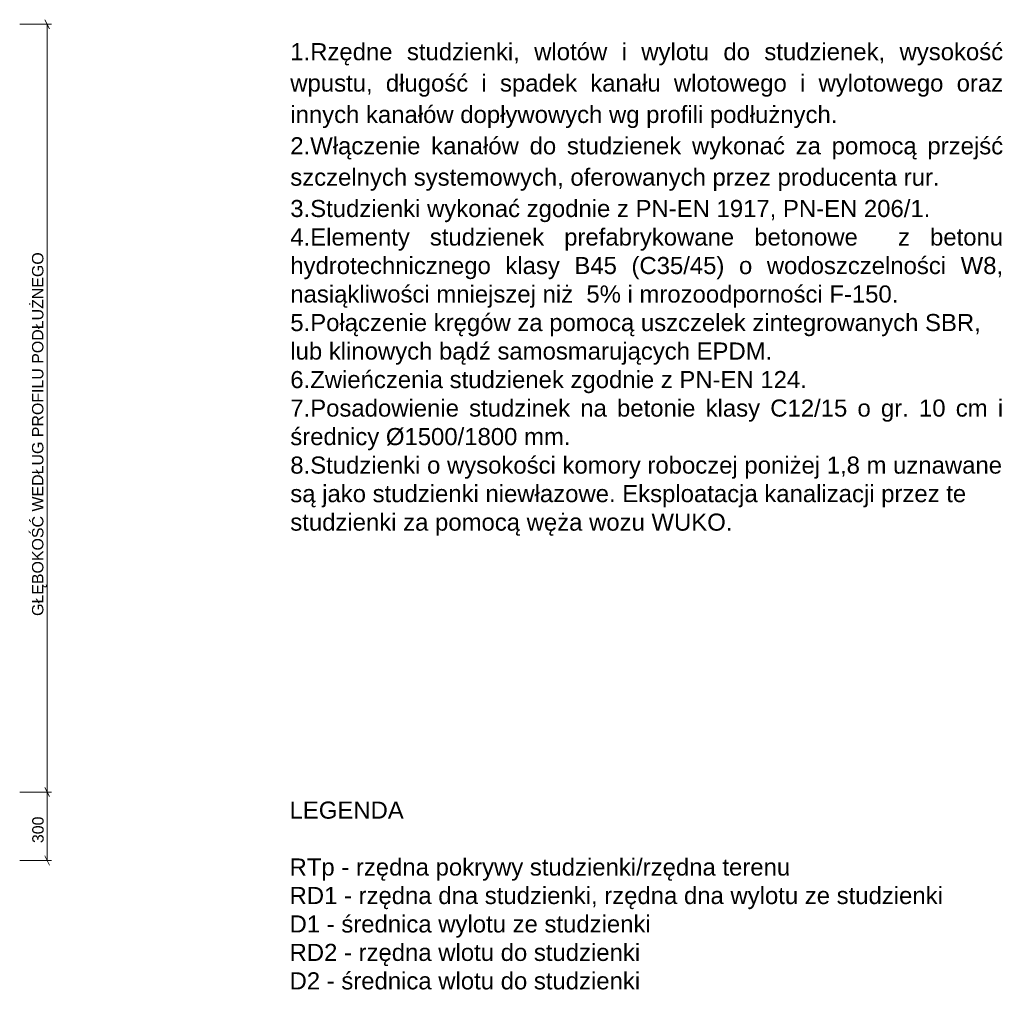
# Model space of a CAD drawing. Header units: millimetres. Extents: x 17183 to 59232, y 4375 to 14942.
# Tile 5 of 12: x 22216 to 26516, y 7280 to 11597. Entities that reach past the tile are written whole.
import ezdxf
from ezdxf.enums import TextEntityAlignment as Align

# ---------------------------------------------------------------- set-up
doc = ezdxf.new("R2010")
doc.units = ezdxf.units.MM
for name, color, linetype, lineweight in [('Level 54', 7, 'Continuous', 20), ('Level 7', 7, 'Continuous', 0), ('ODNOŚNIKI', 7, 'Continuous', 13)]:
    doc.layers.add(name, color=color, linetype=linetype, lineweight=lineweight)
doc.styles.add('Style-Arial', font='arial.ttf')

msp = doc.modelspace()

# ---------------------------------------------------------------- linework, layer by layer
at = {"layer": 'Level 7', "color": 0, "linetype": 'Continuous', "lineweight": 0}
for p, q in [((22216.203, 11577.452), (22356.203, 11577.452)), ((22326.203, 11597.452), (22346.203, 11557.452)), ((22336.203, 11577.452), (22336.203, 8210.482)), ((22336.203, 8290.482), (22336.203, 8210.482)), ((22216.203, 8210.482), (22356.203, 8210.482)), ((22326.203, 8230.482), (22346.203, 8190.482)), ((22336.203, 8210.482), (22336.203, 7910.144)), ((22216.203, 7910.144), (22356.203, 7910.144)), ((22326.203, 7930.144), (22346.203, 7890.144))]:
    msp.add_line(p, q, dxfattribs=at)

# ---------------------------------------------------------------- texts
at = {"layer": 'Level 54', "linetype": 'Continuous', "lineweight": 13, "insert": (23402.882, 10538.71), "char_height": 75, "width": 3116.54927, "attachment_point": 4, "line_spacing_factor": 0.682731, "style": 'Style-Arial'}
msp.add_mtext('{\\fArial|b1|i0|c238|p39;\\H1.30435x;UWAGI\\P\\pxsm1.1;}\\P\\pqj;1.Rzędne studzienki, wlotów i wylotu do studzienek, wysokość wpustu, długość i spadek kanału wlotowego i wylotowego oraz innych kanałów dopływowych wg profili podłużnych. \\P2.Włączenie kanałów do studzienek wykonać za pomocą przejść szczelnych systemowych, oferowanych przez producenta rur.\\P\\psm1;3.Studzienki wykonać zgodnie z PN-EN 1917, PN-EN 206/1.\\P4.Elementy studzienek prefabrykowane betonowe  z betonu hydrotechnicznego klasy B45 (C35/45) o wodoszczelności W8, nasiąkliwości mniejszej niż  5% i mrozoodporności F-150. \\P\\pi-2,l2;5.Połączenie kręgów za pomocą uszczelek zintegrowanych SBR,\\Plub klinowych bądź samosmarujących EPDM.\\P\\pi0,l0;6.Zwieńczenia studzienek zgodnie z PN-EN 124.\\P7.Posadowienie studzinek na betonie klasy C12/15 o gr. 10 cm i średnicy %%C1500/1800 mm.\\P\\pi-2,l2;8.Studzienki o wysokości komory roboczej poniżej 1,8 m uznawane\\Psą jako studzienki niewłazowe. Eksploatacja kanalizacji przez te\\Pstudzienki za pomocą węża wozu WUKO.', dxfattribs=at)
at = {"layer": 'Level 7', "color": 0, "linetype": 'Continuous', "lineweight": 0, "style": 'Style-Arial'}
for s, p in [('GŁĘBOKOŚĆ WEDŁUG PROFILU PODŁUŻNEGO', (22295.178, 8982.524)), ('300', (22296.203, 7986.48))]:
    msp.add_text(s, height=49.9995, rotation=90, dxfattribs=at).set_placement(p, align=Align.MIDDLE_LEFT)
at = {"layer": 'ODNOŚNIKI', "color": 7, "lineweight": 0, "insert": (23399.679, 7693.858), "char_height": 75, "width": 3110.17948, "attachment_point": 4, "line_spacing_factor": 0.997943, "style": 'Style-Arial'}
msp.add_mtext('LEGENDA\\P\\PRTp - rzędna pokrywy studzienki/rzędna terenu\\PRD1 - rzędna dna studzienki, rzędna dna wylotu ze studzienki\\PD1 - średnica wylotu ze studzienki\\PRD2 - rzędna wlotu do studzienki \\PD2 - średnica wlotu do studzienki\\P      ', dxfattribs=at)

doc.saveas('drawing.dxf')
